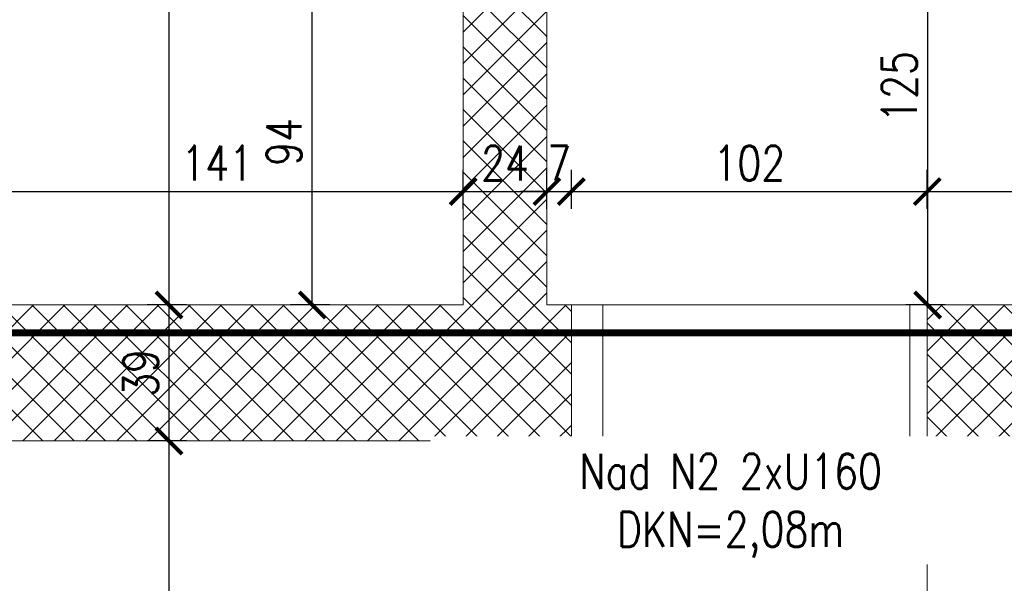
# Model space of a CAD drawing. Header units: millimetres. Extents: x 11984 to 50512, y -26688 to 13952.
# Tile 60 of 85: x 25644 to 25926, y 10754 to 10915. Entities that reach past the tile are written whole.
import ezdxf

# ---------------------------------------------------------------- set-up
doc = ezdxf.new("R2010")
doc.units = ezdxf.units.MM
doc.header["$MEASUREMENT"] = 0
doc.linetypes.add('HIDDEN', pattern=[9.525, 6.35, -3.175])
doc.layers.add('e-cad_opisy', color=7, linetype='Continuous')
for name, color, linetype, lineweight in [('e-cad_wymiary', 5, 'Continuous', 9), ('k-kreskowanie', 252, 'Continuous', 9), ('k-widok', 1, 'Continuous', 20), ('k-wyburzenia', 215, 'PNEUMATIC2', 9), ('k-ściany istniejące', 190, 'Continuous', 18)]:
    doc.layers.add(name, color=color, linetype=linetype, lineweight=lineweight)
doc.styles.add('e-cad_1', font='simplex.shx', dxfattribs={"width": 0.8})
doc.linetypes.add('PNEUMATIC2', pattern='A,0.5,-0.25,["//",Standard,S=0.2,R=0,X=-0.1,Y=-0.1],-0.25', length=1)
doc.dimstyles.new('e-cad_1_50_[cm]', dxfattribs={"dimscale": 5, "dimtxt": 2, "dimasz": 1.5, "dimexe": 1.25, "dimexo": 0.625, "dimtad": 1, "dimdec": 0, "dimrnd": 0.1, "dimdsep": 46, "dimtxsty": 'e-cad_1', "dimblk": 'ARCHTICK', "dimcen": 1.5, "dimclrd": 256, "dimclre": 256, "dimclrt": 7, "dimadec": 0, "dimazin": 0, "dimtfac": 1, "dimtdec": 0, "dimtix": 1, "dimtmove": 0, "dimatfit": 0, "dimfxl": 0, "dimarcsym": 0})

# ---------------------------------------------------------------- blocks, each defined once
blk = doc.blocks.new('_ArchTick')
at = {"color": 0, "linetype": 'ByBlock', "const_width": 0.15}
blk.add_lwpolyline([(-0.5, -0.5), (0.5, 0.5)], dxfattribs=at)
blk = doc.blocks.new('*D337')
at = {"layer": 'Defpoints', "color": 0}
for p in [(25771.3, 10866.04), (25630.3, 10833.52), (25771.3, 10833.52)]:
    blk.add_point(p, dxfattribs=at)
at = {"layer": 'e-cad_wymiary', "lineweight": -2}
for p, q in [((25630.3, 10861.04), (25630.3, 10872.29)), ((25771.3, 10861.04), (25771.3, 10872.29)), ((25630.3, 10866.04), (25771.3, 10866.04))]:
    blk.add_line(p, q, dxfattribs=at)
at = {"layer": 'e-cad_wymiary', "lineweight": -2, "xscale": 7.5, "yscale": 7.5, "zscale": 7.5, "rotation": 180}
blk.add_blockref('_ArchTick', (25630.3, 10866.04), dxfattribs=at)
at = {"layer": 'e-cad_wymiary', "lineweight": -2, "xscale": 7.5, "yscale": 7.5, "zscale": 7.5}
blk.add_blockref('_ArchTick', (25771.3, 10866.04), dxfattribs=at)
at = {"layer": 'e-cad_wymiary', "color": 7, "insert": (25700.8, 10874.16), "char_height": 10, "attachment_point": 5, "style": 'e-cad_1'}
blk.add_mtext('141', dxfattribs=at)
blk = doc.blocks.new('*D338')
at = {"layer": 'Defpoints', "color": 0}
for p in [(25795.3, 10866.04), (25771.3, 10833.52), (25795.3, 10833.52)]:
    blk.add_point(p, dxfattribs=at)
at = {"layer": 'e-cad_wymiary', "lineweight": -2}
for p, q in [((25771.3, 10861.04), (25771.3, 10872.29)), ((25795.3, 10861.04), (25795.3, 10872.29)), ((25771.3, 10866.04), (25795.3, 10866.04))]:
    blk.add_line(p, q, dxfattribs=at)
at = {"layer": 'e-cad_wymiary', "lineweight": -2, "xscale": 7.5, "yscale": 7.5, "zscale": 7.5, "rotation": 180}
blk.add_blockref('_ArchTick', (25771.3, 10866.04), dxfattribs=at)
at = {"layer": 'e-cad_wymiary', "lineweight": -2, "xscale": 7.5, "yscale": 7.5, "zscale": 7.5}
blk.add_blockref('_ArchTick', (25795.3, 10866.04), dxfattribs=at)
at = {"layer": 'e-cad_wymiary', "color": 7, "insert": (25783.3, 10874.16), "char_height": 10, "attachment_point": 5, "style": 'e-cad_1'}
blk.add_mtext('24', dxfattribs=at)
blk = doc.blocks.new('*D339')
at = {"layer": 'Defpoints', "color": 0}
for p in [(25802.3, 10866.04), (25795.3, 10833.52), (25802.3, 10833.52)]:
    blk.add_point(p, dxfattribs=at)
at = {"layer": 'e-cad_wymiary', "lineweight": -2}
for p, q in [((25795.3, 10861.04), (25795.3, 10872.29)), ((25802.3, 10861.04), (25802.3, 10872.29)), ((25795.3, 10866.04), (25787.8, 10866.04)), ((25795.3, 10866.04), (25802.3, 10866.04)), ((25802.3, 10866.04), (25809.8, 10866.04))]:
    blk.add_line(p, q, dxfattribs=at)
at = {"layer": 'e-cad_wymiary', "lineweight": -2, "xscale": 7.5, "yscale": 7.5, "zscale": 7.5}
blk.add_blockref('_ArchTick', (25795.3, 10866.04), dxfattribs=at)
at = {"layer": 'e-cad_wymiary', "lineweight": -2, "xscale": 7.5, "yscale": 7.5, "zscale": 7.5, "rotation": 180}
blk.add_blockref('_ArchTick', (25802.3, 10866.04), dxfattribs=at)
at = {"layer": 'e-cad_wymiary', "color": 7, "insert": (25798.8, 10874.16), "char_height": 10, "attachment_point": 5, "style": 'e-cad_1'}
blk.add_mtext('7', dxfattribs=at)
blk = doc.blocks.new('*D340')
at = {"layer": 'Defpoints', "color": 0}
for p in [(25904.3, 10866.04), (25802.3, 10833.52), (25904.3, 10833.52)]:
    blk.add_point(p, dxfattribs=at)
at = {"layer": 'e-cad_wymiary', "lineweight": -2}
for p, q in [((25802.3, 10861.04), (25802.3, 10872.29)), ((25904.3, 10861.04), (25904.3, 10872.29)), ((25802.3, 10866.04), (25904.3, 10866.04))]:
    blk.add_line(p, q, dxfattribs=at)
at = {"layer": 'e-cad_wymiary', "lineweight": -2, "xscale": 7.5, "yscale": 7.5, "zscale": 7.5, "rotation": 180}
blk.add_blockref('_ArchTick', (25802.3, 10866.04), dxfattribs=at)
at = {"layer": 'e-cad_wymiary', "lineweight": -2, "xscale": 7.5, "yscale": 7.5, "zscale": 7.5}
blk.add_blockref('_ArchTick', (25904.3, 10866.04), dxfattribs=at)
at = {"layer": 'e-cad_wymiary', "color": 7, "insert": (25853.3, 10874.16), "char_height": 10, "attachment_point": 5, "style": 'e-cad_1'}
blk.add_mtext('102', dxfattribs=at)
blk = doc.blocks.new('*D341')
at = {"layer": 'Defpoints', "color": 0}
for p in [(25980.3, 10866.04), (25904.3, 10833.52), (25980.3, 10833.52)]:
    blk.add_point(p, dxfattribs=at)
at = {"layer": 'e-cad_wymiary', "lineweight": -2}
for p, q in [((25904.3, 10861.04), (25904.3, 10872.29)), ((25980.3, 10861.04), (25980.3, 10872.29)), ((25904.3, 10866.04), (25980.3, 10866.04))]:
    blk.add_line(p, q, dxfattribs=at)
at = {"layer": 'e-cad_wymiary', "lineweight": -2, "xscale": 7.5, "yscale": 7.5, "zscale": 7.5, "rotation": 180}
blk.add_blockref('_ArchTick', (25904.3, 10866.04), dxfattribs=at)
at = {"layer": 'e-cad_wymiary', "lineweight": -2, "xscale": 7.5, "yscale": 7.5, "zscale": 7.5}
blk.add_blockref('_ArchTick', (25980.3, 10866.04), dxfattribs=at)
at = {"layer": 'e-cad_wymiary', "color": 7, "insert": (25942.3, 10874.16), "char_height": 10, "attachment_point": 5, "style": 'e-cad_1'}
blk.add_mtext('76', dxfattribs=at)
blk = doc.blocks.new('*D384')
at = {"layer": 'Defpoints', "color": 0}
for p in [(25723.08, 11054.32), (25686.97, 10833.52), (25723.08, 10833.52)]:
    blk.add_point(p, dxfattribs=at)
at = {"layer": 'e-cad_wymiary', "lineweight": -2}
for p, q in [((25691.97, 11054.32), (25680.72, 11054.32)), ((25686.97, 11054.32), (25686.97, 10833.52)), ((25691.97, 10833.52), (25680.72, 10833.52))]:
    blk.add_line(p, q, dxfattribs=at)
at = {"layer": 'e-cad_wymiary', "lineweight": -2, "xscale": 7.5, "yscale": 7.5, "zscale": 7.5}
for p, rotation in [((25686.97, 11054.32), 90), ((25686.97, 10833.52), 270)]:
    blk.add_blockref('_ArchTick', p, dxfattribs=dict(at, rotation=rotation))
at = {"layer": 'e-cad_wymiary', "color": 7, "insert": (25678.85, 10943.92), "char_height": 10, "attachment_point": 5, "rotation": 90, "style": 'e-cad_1'}
blk.add_mtext('221', dxfattribs=at)
blk = doc.blocks.new('*D385')
at = {"layer": 'Defpoints', "color": 0}
for p in [(25723.08, 10833.52), (25686.97, 10794.52), (25723.08, 10794.52)]:
    blk.add_point(p, dxfattribs=at)
at = {"layer": 'e-cad_wymiary', "lineweight": -2}
for p, q in [((25691.97, 10833.52), (25680.72, 10833.52)), ((25686.97, 10833.52), (25686.97, 10794.52)), ((25691.97, 10794.52), (25680.72, 10794.52))]:
    blk.add_line(p, q, dxfattribs=at)
at = {"layer": 'e-cad_wymiary', "lineweight": -2, "xscale": 7.5, "yscale": 7.5, "zscale": 7.5}
for p, rotation in [((25686.97, 10833.52), 90), ((25686.97, 10794.52), 270)]:
    blk.add_blockref('_ArchTick', p, dxfattribs=dict(at, rotation=rotation))
at = {"layer": 'e-cad_wymiary', "color": 7, "insert": (25678.85, 10814.02), "char_height": 10, "attachment_point": 5, "rotation": 90, "style": 'e-cad_1'}
blk.add_mtext('39', dxfattribs=at)
blk = doc.blocks.new('*D386')
at = {"layer": 'Defpoints', "color": 0}
for p in [(25723.08, 10794.52), (25686.97, 10448.29), (25723.08, 10448.29)]:
    blk.add_point(p, dxfattribs=at)
at = {"layer": 'e-cad_wymiary', "lineweight": -2}
for p, q in [((25691.97, 10794.52), (25680.72, 10794.52)), ((25686.97, 10794.52), (25686.97, 10448.29)), ((25691.97, 10448.29), (25680.72, 10448.29))]:
    blk.add_line(p, q, dxfattribs=at)
at = {"layer": 'e-cad_wymiary', "lineweight": -2, "xscale": 7.5, "yscale": 7.5, "zscale": 7.5}
for p, rotation in [((25686.97, 10794.52), 90), ((25686.97, 10448.29), 270)]:
    blk.add_blockref('_ArchTick', p, dxfattribs=dict(at, rotation=rotation))
at = {"layer": 'e-cad_wymiary', "color": 7, "insert": (25678.85, 10621.41), "char_height": 10, "attachment_point": 5, "rotation": 90, "style": 'e-cad_1'}
blk.add_mtext('346', dxfattribs=at)
blk = doc.blocks.new('*D394')
at = {"layer": 'Defpoints', "color": 0}
for p in [(25728.06, 10927.02), (25771.3, 10927.02), (25771.3, 10833.52)]:
    blk.add_point(p, dxfattribs=at)
at = {"layer": 'e-cad_wymiary', "lineweight": -2}
for p, q in [((25733.06, 10927.02), (25721.81, 10927.02)), ((25728.06, 10833.52), (25728.06, 10927.02)), ((25733.06, 10833.52), (25721.81, 10833.52))]:
    blk.add_line(p, q, dxfattribs=at)
at = {"layer": 'e-cad_wymiary', "lineweight": -2, "xscale": 7.5, "yscale": 7.5, "zscale": 7.5}
for p, rotation in [((25728.06, 10927.02), 90), ((25728.06, 10833.52), 270)]:
    blk.add_blockref('_ArchTick', p, dxfattribs=dict(at, rotation=rotation))
at = {"layer": 'e-cad_wymiary', "color": 7, "insert": (25719.93, 10880.27), "char_height": 10, "attachment_point": 5, "rotation": 90, "style": 'e-cad_1'}
blk.add_mtext('94', dxfattribs=at)
blk = doc.blocks.new('*D411')
at = {"layer": 'Defpoints', "color": 0}
for p in [(25920.3, 10958.52), (25904.39, 10833.52), (25920.3, 10833.52)]:
    blk.add_point(p, dxfattribs=at)
at = {"layer": 'e-cad_wymiary', "lineweight": -2}
for p, q in [((25909.39, 10958.52), (25898.14, 10958.52)), ((25904.39, 10958.52), (25904.39, 10833.52)), ((25909.39, 10833.52), (25898.14, 10833.52))]:
    blk.add_line(p, q, dxfattribs=at)
at = {"layer": 'e-cad_wymiary', "lineweight": -2, "xscale": 7.5, "yscale": 7.5, "zscale": 7.5}
for p, rotation in [((25904.39, 10958.52), 90), ((25904.39, 10833.52), 270)]:
    blk.add_blockref('_ArchTick', p, dxfattribs=dict(at, rotation=rotation))
at = {"layer": 'e-cad_wymiary', "color": 7, "insert": (25896.26, 10896.02), "char_height": 10, "attachment_point": 5, "rotation": 90, "style": 'e-cad_1'}
blk.add_mtext('125', dxfattribs=at)

msp = doc.modelspace()

# ---------------------------------------------------------------- hatches: boundary and pattern name
at = {"layer": 'k-kreskowanie'}
h = msp.add_hatch(dxfattribs=at)
h.set_pattern_fill('ANSI37', color=256, scale=2, style=0)
h.set_pattern_definition([(45, (28373.457, -11648.78), (-4.490128, 4.490128), []), (135, (28373.457, -11648.78), (-4.490128, -4.490128), [])])
h.paths.add_polyline_path([(27927.37, 10359.34), (27927.37, 10402.52), (27937.53, 10402.52), (27937.53, 10552.38), (27962.93, 10552.38), (27962.93, 10402.52), (28375.26, 10402.52), (28375.26, 10522.75), (28418.44, 10522.75), (28418.44, 9739.58), (28375.26, 9739.58), (28310.14, 9739.58), (28310.14, 9782.76), (28375.26, 9782.76), (28375.26, 10359.34)])
h.paths.add_polyline_path([(27927.37, 10791.99), (27927.37, 10834.32), (27937.53, 10834.32), (28375.26, 10834.32), (28375.26, 11331.32), (28293.98, 11331.32), (28293.98, 11374.5), (28418.44, 11374.5), (28418.44, 10677.69), (28375.26, 10677.69), (28375.26, 10791.99), (27962.93, 10791.99), (27962.93, 10654.38), (27937.53, 10654.38), (27937.53, 10791.99)])
h.paths.add_polyline_path([(28013.73, 10806.38), (28034.05, 10806.38), (28034.05, 10819.93), (28013.73, 10819.93)], flags=16)
h.paths.add_polyline_path([(27974.79, 10806.38), (27993.41, 10806.38), (27993.41, 10819.93), (27974.79, 10819.93)], flags=16)
h.paths.add_polyline_path([(25423.3, 10686.04), (25423.3, 11090.05), (25468.3, 11090.05), (25468.3, 10833.52), (25771.3, 10833.52), (25771.3, 10927.02), (25795.3, 10927.02), (25795.3, 10833.52), (25802.3, 10833.52), (25802.3, 10794.52), (25468.3, 10794.52), (25468.3, 10686.04)])
h.paths.add_polyline_path([(27545.53, 10791.99), (27545.53, 10834.32), (27662.37, 10834.32), (27662.37, 11374.5), (27785.98, 11374.5), (27785.98, 11331.32), (27705.55, 11331.32), (27705.55, 10834.32), (27727.56, 10834.32), (27727.56, 10791.99), (27714.68, 10791.99), (27714.68, 10816.54), (27639.68, 10816.54), (27639.68, 10791.99)])
h.paths.add_polyline_path([(25423.3, 10284.84), (25423.3, 10539.8), (25468.3, 10539.8), (25468.3, 10402.52), (25595.68, 10402.52), (25904.3, 10402.52), (25904.3, 10422.52), (25930.34, 10422.52), (25930.34, 10402.52), (25952.83, 10402.52), (25952.83, 10359.34), (25468.3, 10359.34), (25468.3, 10284.84)])
h.paths.add_polyline_path([(26715.79, 10359.34), (26715.79, 10402.52), (26815.7, 10402.52), (26815.7, 10017.29), (26908.83, 10017.29), (26908.83, 9992.74), (26815.7, 9992.74), (26815.7, 9907.76), (26790.3, 9907.76), (26790.3, 10359.34)])
h.paths.add_polyline_path([(26407.3, 10791.99), (26407.3, 10834.32), (26415.3, 10834.32), (26415.3, 10862.32), (26460.3, 10862.32), (26460.3, 10834.32), (26661.61, 10834.32), (26661.61, 10791.99), (26602.34, 10791.99), (26602.34, 10566.78), (26588.34, 10566.78), (26588.34, 10791.99)])
h.paths.add_polyline_path([(27030.91, 9992.74), (27030.91, 10017.29), (27040.91, 10017.29), (27040.91, 10402.52), (27172.47, 10402.52), (27172.47, 10359.34), (27078.47, 10359.34), (27078.47, 10281.34), (27065.47, 10281.34), (27065.47, 9907.76), (27040.91, 9907.76), (27040.91, 9992.74)])
h.paths.add_polyline_path([(27429.77, 10359.34), (27429.77, 10402.52), (27827.47, 10402.52), (27827.47, 10359.34), (27749.03, 10359.34), (27749.03, 10281.34), (27710.63, 10281.34), (27710.63, 10359.34)])
h.paths.add_polyline_path([(27722.63, 10293.34), (27737.03, 10293.34), (27737.03, 10314.34), (27722.63, 10314.34)], flags=16)
h.paths.add_polyline_path([(27722.63, 10326.34), (27737.03, 10326.34), (27737.03, 10347.34), (27722.63, 10347.34)], flags=16)
h.paths.add_polyline_path([(25423.3, 9739.58), (25423.3, 10131.59), (25468.3, 10131.59), (25468.3, 9782.76), (25524.89, 9782.76), (25524.89, 9739.58)])
h.paths.add_polyline_path([(26086.59, 10794.52), (26086.59, 10833.52), (26140.3, 10833.52), (26140.3, 10849.32), (26181.3, 10849.32), (26181.3, 10834.32), (26317.3, 10834.32), (26317.3, 10801.99), (26304.3, 10801.99), (26304.3, 10793.99), (26284.34, 10793.99), (26284.34, 10731.52), (26267.34, 10731.52), (26267.34, 10794.52)])
h.paths.add_polyline_path([(26042.83, 10359.34), (26042.83, 10402.52), (26414.3, 10402.52), (26414.3, 10359.34)])
h.paths.add_polyline_path([(27179.77, 10791.99), (27179.77, 10834.32), (27390.59, 10834.32), (27390.59, 10791.99)])
h.paths.add_polyline_path([(26816.55, 10791.99), (26816.55, 10834.32), (27024.83, 10834.32), (27024.83, 10791.99)])
h.paths.add_polyline_path([(27940.92, 11331.32), (27940.92, 11374.5), (28139.04, 11374.5), (28139.04, 11331.32)])
h.paths.add_polyline_path([(27664.13, 9739.58), (27664.13, 9782.76), (27710.63, 9782.76), (27710.63, 9812.76), (27736.03, 9812.76), (27736.03, 9782.76), (27770.25, 9782.76), (27770.25, 9739.58)])
h.paths.add_polyline_path([(26720.94, 9739.58), (26720.94, 9782.76), (26850.88, 9782.76), (26850.88, 9739.58)])
h.paths.add_polyline_path([(26993.88, 9739.58), (26993.88, 9782.76), (27123.82, 9782.76), (27123.82, 9739.58), (27007.05, 9739.58)])
h.paths.add_polyline_path([(26516.3, 10359.34), (26516.3, 10402.52), (26625.2, 10402.52), (26625.2, 10359.34)])
h.paths.add_polyline_path([(25904.3, 10774.52), (25904.3, 10833.52), (25980.3, 10833.52), (25980.3, 10794.52), (25930.34, 10794.52), (25930.34, 10774.52)])
h.paths.add_polyline_path([(26074.94, 9739.58), (26074.94, 9782.76), (26171.32, 9782.76), (26171.32, 9739.58)])
h.paths.add_polyline_path([(27272.37, 10359.34), (27272.37, 10402.52), (27327.77, 10402.52), (27327.77, 10359.34)])
h.paths.add_polyline_path([(25674.89, 9739.58), (25674.89, 9782.76), (25725.12, 9782.76), (25725.12, 9739.58)])
h.paths.add_polyline_path([(26267.34, 10604.52), (26267.34, 10731.52), (26284.34, 10731.52), (26284.34, 10604.52)])
h.paths.add_polyline_path([(26521.13, 9739.58), (26521.13, 9782.76), (26570.94, 9782.76), (26570.94, 9739.58)])
h.paths.add_polyline_path([(26321.32, 9739.58), (26321.32, 9782.76), (26371.13, 9782.76), (26371.13, 9739.58)])
h.paths.add_polyline_path([(25875.12, 9739.58), (25875.12, 9782.76), (25924.94, 9782.76), (25924.94, 9739.58)])
h.paths.add_polyline_path([(27273.82, 9739.58), (27273.82, 9782.76), (27319.4, 9782.76), (27319.4, 9739.58)])
h.paths.add_polyline_path([(27920.25, 9739.58), (27920.25, 9782.76), (27965.4, 9782.76), (27965.4, 9739.58)])
h.paths.add_polyline_path([(27469.4, 9739.58), (27469.4, 9782.76), (27514.13, 9782.76), (27514.13, 9739.58)])
h.paths.add_polyline_path([(28115.4, 9739.58), (28115.4, 9782.76), (28160.14, 9782.76), (28160.14, 9739.58)])
h.paths.add_polyline_path([(25771.3, 11029.02), (25771.3, 11072.32), (25795.3, 11072.32), (25795.3, 11051.92), (25795.3, 11029.02)])
h.paths.add_polyline_path([(27959.21, 10448.92), (27941.26, 10448.92), (27941.26, 10463.92), (27959.21, 10463.92)], flags=24)
h.paths.add_polyline_path([(27989.88, 10389.91), (27989.88, 10371.96), (27974.88, 10371.96), (27974.88, 10389.91)], flags=24)
h.paths.add_polyline_path([(28328.34, 10389.91), (28328.34, 10371.96), (28313.34, 10371.96), (28313.34, 10389.91)], flags=24)
h.paths.add_polyline_path([(27989.88, 10822.13), (27989.88, 10804.18), (27974.88, 10804.18), (27974.88, 10822.13)], flags=24)
h.paths.add_polyline_path([(28328.34, 10822.13), (28328.34, 10804.18), (28313.34, 10804.18), (28313.34, 10822.13)], flags=24)
h.paths.add_polyline_path([(25792.47, 10866.66), (25774.13, 10866.66), (25774.13, 10881.66), (25792.47, 10881.66)], flags=24)
h.paths.add_polyline_path([(25686.35, 10822.81), (25686.35, 10805.24), (25671.35, 10805.24), (25671.35, 10822.81)], flags=24)
h.paths.add_polyline_path([(26811.98, 10109.31), (26794.02, 10109.31), (26794.02, 10124.31), (26811.98, 10124.31)], flags=24)
h.paths.add_polyline_path([(26811.98, 10283.57), (26794.02, 10283.57), (26794.02, 10298.57), (26811.98, 10298.57)], flags=24)
h.paths.add_polyline_path([(26746.78, 10389.91), (26746.78, 10371.96), (26731.78, 10371.96), (26731.78, 10389.91)], flags=24)
h.paths.add_polyline_path([(26872.85, 10013.99), (26872.85, 9996.04), (26857.85, 9996.04), (26857.85, 10013.99)], flags=24)
h.paths.add_polyline_path([(26811.98, 10304.98), (26794.02, 10304.98), (26794.02, 10319.98), (26811.98, 10319.98)], flags=24)
h.paths.add_polyline_path([(27157.91, 10389.91), (27157.91, 10371.96), (27142.91, 10371.96), (27142.91, 10389.91)], flags=24)
h.paths.add_polyline_path([(27062.17, 10109.31), (27044.21, 10109.31), (27044.21, 10124.31), (27062.17, 10124.31)], flags=24)
h.paths.add_polyline_path([(27068.67, 10283.57), (27050.71, 10283.57), (27050.71, 10298.57), (27068.67, 10298.57)], flags=24)
h.paths.add_polyline_path([(27068.67, 10304.98), (27050.71, 10304.98), (27050.71, 10319.98), (27068.67, 10319.98)], flags=24)
h.paths.add_polyline_path([(27585.58, 10389.91), (27585.58, 10371.96), (27570.58, 10371.96), (27570.58, 10389.91)], flags=24)
h.paths.add_polyline_path([(27770.37, 10389.91), (27770.37, 10371.96), (27755.37, 10371.96), (27755.37, 10389.91)], flags=24)
h.paths.add_polyline_path([(27738.8, 10304.98), (27720.85, 10304.98), (27720.85, 10319.98), (27738.8, 10319.98)], flags=24)
h.paths.add_polyline_path([(26110.57, 10822.81), (26110.57, 10805.24), (26095.57, 10805.24), (26095.57, 10822.81)], flags=24)
h.paths.add_polyline_path([(26367.46, 10389.91), (26367.46, 10371.96), (26352.46, 10371.96), (26352.46, 10389.91)], flags=24)
h.paths.add_polyline_path([(26284.05, 10652.29), (26267.63, 10652.29), (26267.63, 10667.29), (26284.05, 10667.29)], flags=24)
h.paths.add_polyline_path([(27711.59, 10243.02), (27477.64, 10243.02), (27477.64, 10296.6), (27711.59, 10296.6)], flags=9)
h.paths.add_polyline_path([(27959.21, 10652.29), (27941.26, 10652.29), (27941.26, 10667.29), (27959.21, 10667.29)], flags=9)
h.paths.add_polyline_path([(25686.35, 10412.6), (25686.35, 10395.03), (25671.35, 10395.03), (25671.35, 10412.6)], flags=9)
h.paths.add_polyline_path([(27940.67, 10730.09), (27924.24, 10730.09), (27924.24, 10745.09), (27940.67, 10745.09)], flags=9)
h.paths.add_polyline_path([(26603.74, 10652.29), (26586.94, 10652.29), (26586.94, 10667.29), (26603.74, 10667.29)], flags=9)
h.paths.add_polyline_path([(25803.97, 10866.66), (25793.63, 10866.66), (25793.63, 10881.66), (25803.97, 10881.66)], flags=9)

# ---------------------------------------------------------------- linework, layer by layer
at = {"layer": 'e-cad_wymiary', "linetype": 'HIDDEN', "ltscale": 2, "const_width": 2}
msp.add_lwpolyline([(25410.92, 10825.54), (28434.12, 10825.54)], dxfattribs=at)
at = {"layer": 'k-widok'}
for p, q in [((25811.3, 10833.52), (25899.3, 10833.52)), ((25811.3, 10794.52), (25899.3, 10794.52))]:
    msp.add_line(p, q, dxfattribs=at)
at = {"layer": 'k-wyburzenia', "ltscale": 25}
msp.add_line((25904.3, 10422.52), (25904.3, 10774.52), dxfattribs=at)
for points in [[(25802.3, 10833.52), (25811.3, 10833.52)], [(25811.3, 10833.52), (25811.3, 10794.52)], [(25899.3, 10833.52), (25899.3, 10794.52)], [(25899.34, 10833.52), (25904.3, 10833.52)], [(25802.3, 10794.52), (25811.3, 10794.52)], [(25899.3, 10794.52), (25904.26, 10794.52)]]:
    msp.add_lwpolyline(points, dxfattribs=at)
at = {"layer": 'k-ściany istniejące'}
msp.add_line((25802.3, 10833.52), (25795.3, 10833.52), dxfattribs=at)
for points in [[(25771.3, 10927.02), (25771.3, 10833.52)], [(25795.3, 10833.52), (25795.3, 10927.02)], [(25771.3, 10833.52), (25468.3, 10833.52)], [(25802.3, 10833.52), (25802.3, 10794.52)], [(25980.3, 10833.52), (25904.3, 10833.52)], [(25904.3, 10833.52), (25904.3, 10774.52), (25930.34, 10774.52), (25930.34, 10794.52)], [(25468.3, 10794.52), (25802.3, 10794.52)]]:
    msp.add_lwpolyline(points, dxfattribs=at)

# ---------------------------------------------------------------- dimensions: what is measured, and where the dimension line sits
at = {"layer": 'e-cad_wymiary'}
for base, p1, p2, picture, middle in [((25686.97, 10833.52), (25723.08, 11054.32), (25723.08, 10833.52), '*D384', (25678.85, 10943.92)), ((25904.39, 10833.52), (25920.3, 10958.52), (25920.3, 10833.52), '*D411', (25896.26, 10896.02)), ((25686.97, 10794.52), (25723.08, 10833.52), (25723.08, 10794.52), '*D385', (25678.85, 10814.02)), ((25686.97, 10448.29), (25723.08, 10794.52), (25723.08, 10448.29), '*D386', (25678.85, 10621.41))]:
    dim = msp.add_linear_dim(base=base, p1=p1, p2=p2, angle=90, dimstyle='e-cad_1_50_[cm]', override={"dimtmove": 1}, dxfattribs=at)
    dim.commit()
    dim.dimension.update_dxf_attribs({"geometry": picture, "text_midpoint": middle})
dim = msp.add_linear_dim(base=(25728.0585, 10927.0162), p1=(25771.2998, 10833.5229), p2=(25771.2998, 10927.0162), angle=90, dimstyle='e-cad_1_50_[cm]', dxfattribs=at)
dim.commit()
dim.dimension.update_dxf_attribs({"geometry": '*D394', "text_midpoint": (25719.9335, 10880.2696)})
for base, p1, p2, picture, middle in [((25771.3, 10866.04), (25630.3, 10833.52), (25771.3, 10833.52), '*D337', (25700.8, 10874.16)), ((25795.3, 10866.04), (25771.3, 10833.52), (25795.3, 10833.52), '*D338', (25783.3, 10874.16)), ((25802.3, 10866.04), (25795.3, 10833.52), (25802.3, 10833.52), '*D339', (25798.8, 10874.16)), ((25904.3, 10866.04), (25802.3, 10833.52), (25904.3, 10833.52), '*D340', (25853.3, 10874.16)), ((25980.3, 10866.04), (25904.3, 10833.52), (25980.3, 10833.52), '*D341', (25942.3, 10874.16))]:
    dim = msp.add_linear_dim(base=base, p1=p1, p2=p2, dimstyle='e-cad_1_50_[cm]', override={"dimtmove": 1}, dxfattribs=at)
    dim.commit()
    dim.dimension.update_dxf_attribs({"geometry": picture, "text_midpoint": middle})

# ---------------------------------------------------------------- next in the draw order: texts
at = {"layer": 'e-cad_opisy', "linetype": 'Continuous', "insert": (25847.94, 10790.85), "char_height": 10, "width": 162.1822, "attachment_point": 2, "style": 'e-cad_1', "bg_fill": 2}
msp.add_mtext('Nad N2 2xU160\\PDKN=2,08m', dxfattribs=at)

doc.saveas('drawing.dxf')
